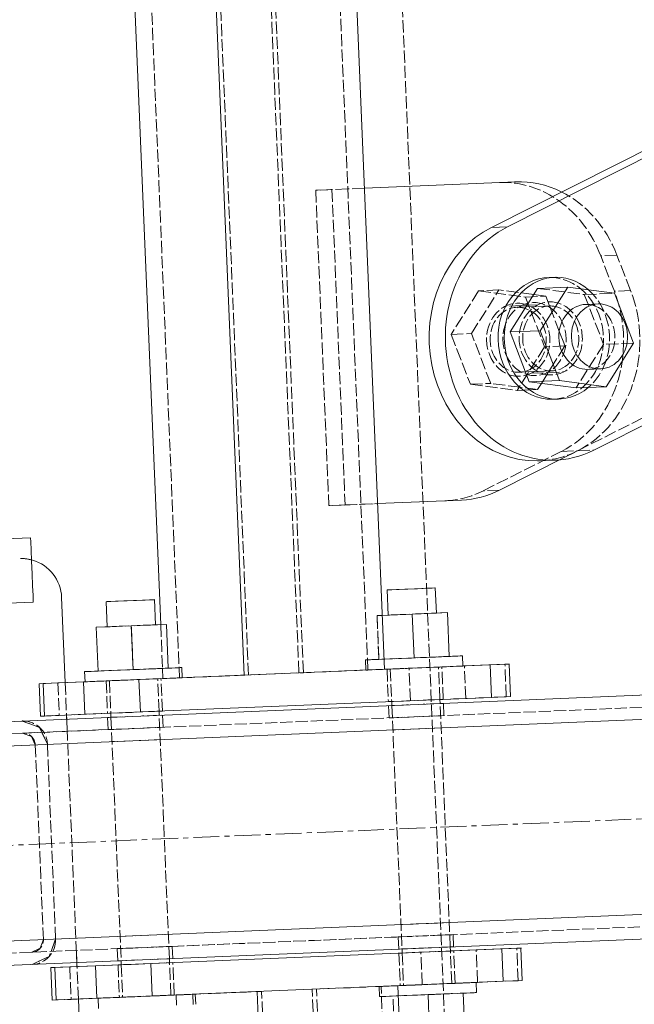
# Model space of a CAD drawing. Header units: millimetres. Extents: x -15129 to 9171, y -18789 to 5877.
# Tile 61 of 256: x -11507 to -11355, y -12719 to -12477. Entities that reach past the tile are written whole.
import ezdxf

# ---------------------------------------------------------------- set-up
doc = ezdxf.new("R2010")
doc.units = ezdxf.units.MM
doc.linetypes.add('ACAD_ISO02W100', pattern=[15, 12, -3])
doc.linetypes.add('CENTER', pattern=[50.8, 31.75, -6.35, 6.35, -6.35])
for name, color, linetype in [('AS_Belki', 145, 'Continuous'), ('AS_Blachy', 30, 'Continuous'), ('AS_Sciany betonowe', 252, 'Continuous'), ('AS_Sruby', 9, 'Continuous')]:
    doc.layers.add(name, color=color, linetype=linetype)

msp = doc.modelspace()

# ---------------------------------------------------------------- linework, layer by layer
at = {"color": 5, "linetype": 'CENTER', "lineweight": 13, "ltscale": 0.2}
msp.add_line((-12773.29, -12733.01, 76020), (-9395.59, -12592.13, 38010), dxfattribs=at)
at = {"layer": 'AS_Belki', "color": 145, "linetype": 'Continuous', "lineweight": 13, "ltscale": 0.25}
for p, q in [((-11451.32, -12638.39), (-11490.76, -11692.75)), ((-11416.71, -12636.94), (-11456.15, -11691.31)), ((-11510.32, -11703.58), (-11471.86, -12625.93)), ((-11553.98, -12651.68), (-9498.01, -12565.93)), ((-9491.77, -12571.67), (-11559.72, -12657.92)), ((-11557.72, -12705.88), (-9489.77, -12619.63)), ((-11551.48, -12711.63), (-9495.51, -12625.88)), ((-11367.39, -14651.42), (-11448.08, -12716.32)), ((-11332.77, -14649.97), (-11413.46, -12714.88))]:
    msp.add_line(p, q, dxfattribs=at)
at = {"layer": 'AS_Belki', "color": 84, "linetype": 'ACAD_ISO02W100', "lineweight": 13, "ltscale": 0.25}
for p, q in [((-11450.23, -12638.34), (-11489.66, -11692.71)), ((-11437.79, -12637.82), (-11477.22, -11692.19)), ((-11436.7, -12637.78), (-11476.13, -11692.14)), ((-11420.81, -12637.12), (-11460.24, -11691.48)), ((-11506.54, -11695.91), (-11467.32, -12636.55)), ((-11479.85, -12651.59), (-9497.89, -12568.92)), ((-11551.6, -12708.63), (-9495.63, -12622.88)), ((-11471.86, -12625.93), (-11471.41, -12636.72)), ((-11471.41, -12636.72), (-11471.31, -12639.22)), ((-11467.32, -12636.55), (-11467.21, -12639.05)), ((-11437.79, -12637.82), (-11416.71, -12636.94)), ((-11471.31, -12639.22), (-11436.7, -12637.78)), ((-11466.58, -12639.02), (-11471.31, -12639.22)), ((-11467.21, -12639.05), (-11450.23, -12638.34)), ((-11467.21, -12639.05), (-11466.58, -12639.02)), ((-11415.7, -12645.91), (-11415, -12645.88)), ((-11414.89, -12645.88), (-11415.7, -12645.91)), ((-11415.7, -12645.91), (-11415.58, -12648.91)), ((-11415, -12645.88), (-11410.76, -12645.7)), ((-11414.89, -12645.88), (-11412.44, -12645.77)), ((-11403, -12645.38), (-11407.14, -12645.55)), ((-11405.45, -12645.48), (-11402.19, -12645.35)), ((-11402.89, -12645.38), (-11403, -12645.38)), ((-11402.89, -12645.38), (-11402.19, -12645.35)), ((-11402.07, -12648.34), (-11402.19, -12645.35)), ((-11484.11, -12648.76), (-11484.93, -12648.8)), ((-11484.93, -12648.8), (-11484.23, -12648.77)), ((-11484.93, -12648.8), (-11484.8, -12651.79)), ((-11484.23, -12648.77), (-11479.98, -12648.59)), ((-11484.11, -12648.76), (-11481.67, -12648.66)), ((-11472.23, -12648.27), (-11476.36, -12648.44)), ((-11474.67, -12648.37), (-11471.41, -12648.23)), ((-11472.11, -12648.26), (-11472.23, -12648.27)), ((-11471.29, -12651.23), (-11471.41, -12648.23)), ((-11415.58, -12648.91), (-11414.77, -12648.87)), ((-11415.58, -12648.91), (-11414.88, -12648.88)), ((-11410.63, -12648.7), (-11414.88, -12648.88)), ((-11414.77, -12648.87), (-11402.88, -12648.38)), ((-11412.32, -12648.77), (-11414.77, -12648.87)), ((-11407.01, -12648.55), (-11402.88, -12648.38)), ((-11402.07, -12648.34), (-11405.32, -12648.48)), ((-11402.88, -12648.38), (-11402.76, -12648.37)), ((-11402.76, -12648.37), (-11402.07, -12648.34)), ((-11553.85, -12654.67), (-11472.1, -12651.26)), ((-11506.02, -12649.68), (-11501.71, -12651.26)), ((-11501.71, -12651.26), (-11506.02, -12649.68)), ((-11501.71, -12651.26), (-11499.77, -12655.42)), ((-11499.77, -12655.42), (-11501.71, -12651.26)), ((-11476.23, -12651.44), (-11472.1, -12651.26)), ((-11471.29, -12651.23), (-11474.55, -12651.37)), ((-11472.1, -12651.26), (-11471.99, -12651.26)), ((-11471.99, -12651.26), (-11471.29, -12651.23)), ((-11402.75, -12651.38), (-11414.64, -12651.87)), ((-11553.85, -12654.67), (-11505.89, -12652.67)), ((-11505.89, -12652.67), (-11483.99, -12651.76)), ((-11505.89, -12652.67), (-11503.74, -12653.46)), ((-11503.74, -12653.46), (-11502.77, -12655.55)), ((-11484.8, -12651.79), (-11483.99, -12651.76)), ((-11484.1, -12651.77), (-11484.8, -12651.79)), ((-11479.85, -12651.59), (-11484.1, -12651.77)), ((-11483.99, -12651.76), (-11481.54, -12651.66)), ((-11481.54, -12651.66), (-11479.85, -12651.59)), ((-11502.77, -12655.55), (-11500.77, -12703.51)), ((-11502.77, -12655.55), (-11500.77, -12703.51)), ((-11499.77, -12655.42), (-11497.77, -12703.38)), ((-11497.77, -12703.38), (-11499.77, -12655.42)), ((-11471.98, -12654.26), (-11483.86, -12654.76)), ((-11412.64, -12699.83), (-11400.75, -12699.33)), ((-11481.86, -12702.72), (-11469.98, -12702.22)), ((-11400.63, -12702.33), (-11404.76, -12702.5)), ((-11403.07, -12702.43), (-11399.82, -12702.3)), ((-11399.82, -12702.3), (-11400.63, -12702.33)), ((-11400.51, -12702.33), (-11400.63, -12702.33)), ((-11400.51, -12702.33), (-11399.82, -12702.3)), ((-11399.69, -12705.29), (-11399.82, -12702.3)), ((-11500.77, -12703.51), (-11501.56, -12705.66)), ((-11497.77, -12703.38), (-11499.35, -12707.69)), ((-11498.89, -12706.43), (-11497.77, -12703.38)), ((-11469.04, -12705.18), (-11412.52, -12702.83)), ((-11412.52, -12702.83), (-11413.33, -12702.86)), ((-11413.33, -12702.86), (-11412.63, -12702.83)), ((-11413.33, -12702.86), (-11413.2, -12705.86)), ((-11412.63, -12702.83), (-11408.38, -12702.65)), ((-11412.52, -12702.83), (-11403.07, -12702.43)), ((-11501.56, -12705.66), (-11503.64, -12706.63)), ((-11481.74, -12705.71), (-11482.55, -12705.75)), ((-11482.55, -12705.75), (-11481.85, -12705.72)), ((-11482.55, -12705.75), (-11482.43, -12708.75)), ((-11481.85, -12705.72), (-11477.6, -12705.54)), ((-11481.74, -12705.71), (-11469.85, -12705.22)), ((-11479.29, -12705.61), (-11481.74, -12705.71)), ((-11469.85, -12705.22), (-11473.98, -12705.39)), ((-11472.3, -12705.32), (-11469.04, -12705.18)), ((-11469.04, -12705.18), (-11469.85, -12705.22)), ((-11469.74, -12705.21), (-11469.85, -12705.22)), ((-11469.04, -12705.18), (-11469.74, -12705.21)), ((-11468.91, -12708.18), (-11469.04, -12705.18)), ((-11413.2, -12705.86), (-11412.39, -12705.82)), ((-11412.5, -12705.83), (-11413.2, -12705.86)), ((-11408.26, -12705.65), (-11412.5, -12705.83)), ((-11409.94, -12705.72), (-11412.39, -12705.82)), ((-11402.95, -12705.43), (-11408.26, -12705.65)), ((-11399.69, -12705.29), (-11402.95, -12705.43)), ((-11400.5, -12705.33), (-11402.95, -12705.43)), ((-11400.5, -12705.33), (-11400.39, -12705.32)), ((-11399.69, -12705.29), (-11400.39, -12705.32)), ((-11499.35, -12707.69), (-11503.52, -12709.62)), ((-11503.52, -12709.62), (-11499.35, -12707.69)), ((-11482.43, -12708.75), (-11481.61, -12708.71)), ((-11481.73, -12708.72), (-11482.43, -12708.75)), ((-11477.48, -12708.54), (-11481.73, -12708.72)), ((-11479.17, -12708.61), (-11481.61, -12708.71)), ((-11469.73, -12708.22), (-11473.86, -12708.39)), ((-11468.91, -12708.18), (-11472.17, -12708.32)), ((-11469.73, -12708.22), (-11469.61, -12708.21)), ((-11448.08, -12716.32), (-11468.06, -12717.15)), ((-11446.98, -12716.27), (-11463.96, -12716.98)), ((-11366.29, -14651.37), (-11446.98, -12716.27)), ((-11417.56, -12715.05), (-11434.54, -12715.76)), ((-11353.85, -14650.85), (-11434.54, -12715.76)), ((-11352.76, -14650.81), (-11433.45, -12715.71)), ((-11413.46, -12714.88), (-11417.56, -12715.05)), ((-11336.87, -14650.15), (-11417.56, -12715.05)), ((-11463.96, -12716.98), (-11468.06, -12717.15)), ((-11468.06, -12717.15), (-11467.95, -12719.65)), ((-11463.96, -12716.98), (-11463.86, -12719.48))]:
    msp.add_line(p, q, dxfattribs=at)
at = {"layer": 'AS_Belki', "color": 84, "linetype": 'ACAD_ISO02W100', "lineweight": 13, "ltscale": 0.25, "extrusion": (-2.02259e-14, -4.17353e-14, -1)}
msp.add_arc((11505.77, -12655.67), 6, 87.6117, 177.6117, dxfattribs=at)
at = {"layer": 'AS_Belki', "color": 84, "linetype": 'ACAD_ISO02W100', "lineweight": 13, "ltscale": 0.25}
for centre, start, end in [((-11505.77, -12655.67), 2.3883, 92.3883), ((-11503.77, -12703.63), 272.3883, 2.3883)]:
    msp.add_arc(centre, 3, start, end, dxfattribs=at)
at = {"layer": 'AS_Belki', "color": 84, "linetype": 'ACAD_ISO02W100', "lineweight": 13, "ltscale": 0.25, "extrusion": (-3.35975e-14, 9.83109e-15, -1)}
msp.add_arc((11503.77, -12703.63), 6, 177.6117, 267.6117, dxfattribs=at)
at = {"layer": 'AS_Blachy', "color": 145, "linetype": 'Continuous', "lineweight": 13, "ltscale": 0.25}
for p, q in [((-11386.36, -12527.93), (-11299.48, -12484.15)), ((-11303.49, -12484.32), (-11390.37, -12528.1)), ((-11384.37, -12516.9), (-11421.65, -12518.45)), ((-11386.36, -12527.93), (-11390.37, -12528.1)), ((-11365.12, -12582.96), (-11278.24, -12539.18)), ((-11388.34, -12592.81), (-11372.43, -12584.79)), ((-11379, -12585.6), (-11374.99, -12585.44)), ((-11418.42, -12596.14), (-11397.72, -12595.27)), ((-11495.4, -12640.23), (-11496.28, -12619.24)), ((-11477.21, -12639.47), (-11390.68, -12635.86)), ((-11397.01, -12636.12), (-11397.22, -12636.13)), ((-11387.02, -12635.71), (-11397.01, -12636.12)), ((-11390.68, -12635.86), (-11386.02, -12635.66)), ((-11390.34, -12643.85), (-11390.68, -12635.86)), ((-11385.69, -12643.66), (-11386.02, -12635.66)), ((-11497.19, -12640.3), (-11501.84, -12640.49)), ((-11501.84, -12640.49), (-11500.84, -12640.45)), ((-11501.84, -12640.49), (-11501.51, -12648.49)), ((-11500.84, -12640.45), (-11490.85, -12640.04)), ((-11500.84, -12640.45), (-11500.51, -12648.45)), ((-11497.19, -12640.3), (-11490.51, -12640.02)), ((-11490.85, -12640.04), (-11484.79, -12639.78)), ((-11490.85, -12640.04), (-11490.52, -12648.03)), ((-11484.79, -12639.78), (-11477.21, -12639.47)), ((-11477.21, -12639.47), (-11476.87, -12647.46)), ((-11476.87, -12647.46), (-11390.34, -12643.85)), ((-11390.34, -12643.85), (-11385.69, -12643.66)), ((-11501.51, -12648.49), (-11500.51, -12648.45)), ((-11500.51, -12648.45), (-11490.52, -12648.03)), ((-11495.03, -12649.22), (-11495.07, -12648.22)), ((-11490.52, -12648.03), (-11484.45, -12647.78)), ((-11484.45, -12647.78), (-11479.87, -12647.59)), ((-11479.87, -12647.59), (-11476.87, -12647.46)), ((-11387.76, -12705.8), (-11474.29, -12709.41)), ((-11412.46, -12706.83), (-11413.16, -12706.86)), ((-11412.7, -12706.84), (-11413.16, -12706.86)), ((-11412.46, -12706.83), (-11408.22, -12706.65)), ((-11408.22, -12706.65), (-11402.91, -12706.43)), ((-11399.65, -12706.29), (-11402.91, -12706.43)), ((-11400.16, -12706.31), (-11400.44, -12706.33)), ((-11400.35, -12706.32), (-11400.42, -12706.33)), ((-11399.65, -12706.29), (-11400.35, -12706.32)), ((-11394.1, -12706.06), (-11400.16, -12706.31)), ((-11384.1, -12705.65), (-11394.1, -12706.06)), ((-11383.11, -12705.6), (-11387.76, -12705.8)), ((-11387.43, -12713.79), (-11387.76, -12705.8)), ((-11382.77, -12713.6), (-11383.11, -12705.6)), ((-11492.49, -12710.17), (-11492.53, -12709.17)), ((-11481.87, -12709.72), (-11474.29, -12709.41)), ((-11481.69, -12709.72), (-11477.44, -12709.54)), ((-11474.29, -12709.41), (-11472.13, -12709.32)), ((-11474.29, -12709.41), (-11473.96, -12717.4)), ((-11468.87, -12709.18), (-11472.13, -12709.32)), ((-11469.57, -12709.21), (-11469.64, -12709.21)), ((-11469.57, -12709.21), (-11468.87, -12709.18)), ((-11494.27, -12710.24), (-11498.93, -12710.43)), ((-11498.93, -12710.43), (-11497.93, -12710.39)), ((-11498.93, -12710.43), (-11498.59, -12718.43)), ((-11497.93, -12710.39), (-11487.94, -12709.98)), ((-11497.93, -12710.39), (-11497.6, -12718.39)), ((-11481.57, -12709.71), (-11494.27, -12710.24)), ((-11487.94, -12709.98), (-11481.87, -12709.72)), ((-11487.94, -12709.98), (-11487.6, -12717.97)), ((-11482.38, -12709.74), (-11481.69, -12709.72)), ((-11482.38, -12709.74), (-11481.93, -12709.73)), ((-11473.96, -12717.4), (-11387.43, -12713.79)), ((-11387.43, -12713.79), (-11382.77, -12713.6)), ((-11498.59, -12718.43), (-11497.6, -12718.39)), ((-11497.6, -12718.39), (-11487.6, -12717.97)), ((-11491.28, -12739.14), (-11492.15, -12718.16)), ((-11487.6, -12717.97), (-11481.54, -12717.72)), ((-11481.54, -12717.72), (-11476.96, -12717.53)), ((-11476.96, -12717.53), (-11473.96, -12717.4))]:
    msp.add_line(p, q, dxfattribs=at)
at = {"layer": 'AS_Blachy', "color": 84, "linetype": 'ACAD_ISO02W100', "lineweight": 13, "ltscale": 0.25}
for p, q in [((-11388.38, -12517.06), (-11384.37, -12516.9)), ((-11425.75, -12518.62), (-11433.66, -12518.95)), ((-11433.66, -12518.95), (-11429.65, -12518.79)), ((-11433.66, -12518.95), (-11430.42, -12596.64)), ((-11425.75, -12518.62), (-11429.65, -12518.79)), ((-11429.65, -12518.79), (-11426.41, -12596.47)), ((-11421.65, -12518.45), (-11425.75, -12518.62)), ((-11359.43, -12534.93), (-11363.43, -12535.1)), ((-11356.05, -12543.67), (-11359.43, -12534.93)), ((-11360.06, -12543.84), (-11363.43, -12535.1)), ((-11369.12, -12583.13), (-11282.24, -12539.35)), ((-11356.05, -12543.67), (-11360.06, -12543.84)), ((-11378.93, -12547.19), (-11381.62, -12547.3)), ((-11386.82, -12547.52), (-11386.94, -12547.53)), ((-11382.93, -12547.36), (-11386.82, -12547.52)), ((-11381.62, -12547.3), (-11382.93, -12547.36)), ((-11380.56, -12564.04), (-11376.56, -12563.87)), ((-11376.56, -12563.87), (-11372.55, -12563.7)), ((-11392.35, -12592.98), (-11373.13, -12583.29)), ((-11373.13, -12583.29), (-11369.12, -12583.13)), ((-11372.43, -12584.79), (-11369.12, -12583.13)), ((-11369.12, -12583.13), (-11365.12, -12582.96)), ((-11388.34, -12592.81), (-11392.35, -12592.98)), ((-11397.72, -12595.27), (-11401.72, -12595.44)), ((-11430.42, -12596.64), (-11418.42, -12596.14)), ((-11426.41, -12596.47), (-11430.42, -12596.64)), ((-11426.41, -12596.47), (-11422.51, -12596.31)), ((-11422.51, -12596.31), (-11418.42, -12596.14)), ((-11416.71, -12636.94), (-11420.81, -12637.11)), ((-11410.66, -12636.69), (-11416.71, -12636.94)), ((-11416.08, -12636.92), (-11412.82, -12636.78)), ((-11415.38, -12636.89), (-11416.08, -12636.92)), ((-11416.08, -12636.92), (-11415.75, -12644.91)), ((-11415.38, -12636.89), (-11411.13, -12636.71)), ((-11412.82, -12636.78), (-11405.82, -12636.49)), ((-11410.33, -12644.68), (-11410.66, -12636.69)), ((-11407.51, -12636.56), (-11403.26, -12636.38)), ((-11405.82, -12636.49), (-11402.57, -12636.35)), ((-11405.82, -12636.49), (-11403.08, -12636.38)), ((-11402.57, -12636.35), (-11403.26, -12636.38)), ((-11397.22, -12636.13), (-11403.08, -12636.38)), ((-11402.23, -12644.35), (-11402.57, -12636.35)), ((-11396.68, -12644.12), (-11397.01, -12636.12)), ((-11385.88, -12635.66), (-11387.02, -12635.71)), ((-11386.69, -12643.7), (-11387.02, -12635.71)), ((-11386.02, -12635.66), (-11385.88, -12635.66)), ((-11476.73, -12639.45), (-11472.49, -12639.27)), ((-11471.79, -12639.24), (-11475.05, -12639.38)), ((-11472.49, -12639.27), (-11471.79, -12639.24)), ((-11471.45, -12647.23), (-11471.79, -12639.24)), ((-11420.81, -12637.11), (-11421.29, -12637.13)), ((-11497.19, -12640.3), (-11496.85, -12648.29)), ((-11492.15, -12718.16), (-11495.4, -12640.23)), ((-11490.51, -12640.02), (-11477.21, -12639.47)), ((-11482.04, -12639.67), (-11485.3, -12639.8)), ((-11485.3, -12639.8), (-11484.6, -12639.78)), ((-11485.3, -12639.81), (-11484.97, -12647.8)), ((-11484.6, -12639.78), (-11480.35, -12639.6)), ((-11477.21, -12639.47), (-11475.05, -12639.38)), ((-11396.68, -12644.12), (-11402.75, -12644.37)), ((-11386.69, -12643.7), (-11396.68, -12644.12)), ((-11385.69, -12643.66), (-11386.69, -12643.7)), ((-11415.05, -12644.88), (-11415.75, -12644.91)), ((-11415.75, -12644.91), (-11415.29, -12644.89)), ((-11412.49, -12644.77), (-11415.29, -12644.89)), ((-11415.05, -12644.88), (-11410.8, -12644.7)), ((-11405.49, -12644.48), (-11412.49, -12644.77)), ((-11403, -12644.38), (-11407.18, -12644.55)), ((-11405.49, -12644.48), (-11402.23, -12644.35)), ((-11402.75, -12644.37), (-11405.49, -12644.48)), ((-11403, -12644.38), (-11402.93, -12644.38)), ((-11402.23, -12644.35), (-11402.93, -12644.38)), ((-11501.51, -12648.49), (-11496.85, -12648.29)), ((-11496.85, -12648.29), (-11476.87, -12647.46)), ((-11484.97, -12647.8), (-11484.27, -12647.77)), ((-11484.97, -12647.8), (-11484.51, -12647.78)), ((-11481.71, -12647.66), (-11484.51, -12647.78)), ((-11484.27, -12647.77), (-11480.02, -12647.59)), ((-11474.71, -12647.37), (-11481.71, -12647.66)), ((-11476.4, -12647.44), (-11472.22, -12647.27)), ((-11474.71, -12647.37), (-11471.45, -12647.23)), ((-11472.15, -12647.26), (-11472.22, -12647.27)), ((-11472.15, -12647.26), (-11471.45, -12647.23)), ((-11494.9, -12652.22), (-11495.03, -12649.22)), ((-11492.53, -12709.17), (-11492.65, -12706.17)), ((-11413.16, -12706.86), (-11412.83, -12714.85)), ((-11412.7, -12706.84), (-11409.9, -12706.72)), ((-11407.74, -12706.63), (-11412.35, -12706.82)), ((-11409.9, -12706.72), (-11408.22, -12706.65)), ((-11400.44, -12706.33), (-11407.74, -12706.63)), ((-11407.41, -12714.62), (-11407.74, -12706.63)), ((-11400.42, -12706.33), (-11404.6, -12706.5)), ((-11399.32, -12714.29), (-11399.65, -12706.29)), ((-11393.76, -12714.05), (-11394.1, -12706.06)), ((-11382.97, -12705.6), (-11384.1, -12705.65)), ((-11383.77, -12713.64), (-11384.1, -12705.65)), ((-11383.11, -12705.6), (-11382.97, -12705.6)), ((-11481.93, -12709.73), (-11479.12, -12709.61)), ((-11474.29, -12709.41), (-11481.57, -12709.71)), ((-11473.82, -12709.39), (-11469.64, -12709.21)), ((-11468.54, -12717.17), (-11468.87, -12709.18)), ((-11494.27, -12710.24), (-11493.94, -12718.23)), ((-11492.15, -12718.16), (-11492.49, -12710.17)), ((-11482.38, -12709.74), (-11482.05, -12717.74)), ((-11402.57, -12714.42), (-11409.57, -12714.71)), ((-11400.08, -12714.32), (-11404.26, -12714.49)), ((-11402.57, -12714.42), (-11399.32, -12714.29)), ((-11399.83, -12714.31), (-11402.57, -12714.42)), ((-11400.01, -12714.32), (-11400.08, -12714.32)), ((-11399.32, -12714.29), (-11400.01, -12714.32)), ((-11399.29, -12714.29), (-11399.83, -12714.31)), ((-11393.76, -12714.05), (-11398.77, -12714.26)), ((-11383.77, -12713.64), (-11393.76, -12714.05)), ((-11382.77, -12713.6), (-11383.77, -12713.64)), ((-11412.13, -12714.82), (-11412.83, -12714.85)), ((-11412.37, -12714.83), (-11412.83, -12714.85)), ((-11412.37, -12714.83), (-11409.57, -12714.71)), ((-11412.13, -12714.82), (-11407.88, -12714.64)), ((-11498.59, -12718.43), (-11493.94, -12718.23)), ((-11493.94, -12718.23), (-11481.29, -12717.71)), ((-11482.05, -12717.74), (-11481.35, -12717.71)), ((-11482.05, -12717.74), (-11481.59, -12717.72)), ((-11481.59, -12717.72), (-11478.79, -12717.6)), ((-11481.35, -12717.71), (-11477.1, -12717.53)), ((-11481.24, -12717.7), (-11473.96, -12717.4)), ((-11471.8, -12717.31), (-11478.79, -12717.6)), ((-11473.48, -12717.38), (-11469.3, -12717.21)), ((-11471.8, -12717.31), (-11468.54, -12717.17)), ((-11469.24, -12717.2), (-11469.3, -12717.21)), ((-11469.24, -12717.2), (-11468.54, -12717.17))]:
    msp.add_line(p, q, dxfattribs=at)
at = {"layer": 'AS_Blachy', "color": 84, "linetype": 'ACAD_ISO02W100', "lineweight": 13, "ltscale": 0.25, "extrusion": (0.500767, 0.020866, 0.865331)}
for centre in [(-12070.97, 10294.49, -5962.6), (-12070.97, 10291.02, -5960.59), (-12070.97, 10287.55, -5958.58)]:
    msp.add_circle(centre, 9, dxfattribs=at)
for centre, start, end in [((-12062.09, 10297.1, -5964.1), 291.3942, 0.002), ((-12062.09, 10293.63, -5962.1), 291.3942, 334.7051), ((-12070.97, 10294.49, -5962.6), 201.3942, 291.3942), ((-12070.97, 10291.02, -5960.59), 201.3942, 291.3942), ((-12070.97, 10291.02, -5960.59), 178.8942, 201.3942), ((-12079.84, 10311.46, -5972.42), 180.002, 201.3942)]:
    msp.add_arc(centre, 30, start, end, dxfattribs=at)
at = {"layer": 'AS_Blachy', "color": 145, "linetype": 'Continuous', "lineweight": 13, "ltscale": 0.25, "extrusion": (0.500767, 0.020866, 0.865331)}
for centre, start, end in [((-12062.09, 10293.63, -5962.1), 334.7051, 0.002), ((-12070.97, 10291.02, -5960.59), 21.3942, 178.8942), ((-12070.97, 10287.55, -5958.58), 21.3942, 201.3942), ((-12079.84, 10307.99, -5970.41), 180.002, 201.3942)]:
    msp.add_arc(centre, 30, start, end, dxfattribs=at)
at = {"layer": 'AS_Blachy', "color": 84, "linetype": 'ACAD_ISO02W100', "lineweight": 13, "ltscale": 0.25}
msp.add_arc((-11506.27, -12619.66), 10, 73.5557, 92.3883, dxfattribs=at)
at = {"layer": 'AS_Blachy', "color": 145, "linetype": 'Continuous', "lineweight": 13, "ltscale": 0.25}
msp.add_arc((-11506.27, -12619.66), 10, 2.3883, 73.5557, dxfattribs=at)
at = {"layer": 'AS_Sciany betonowe', "color": 145, "linetype": 'ACAD_ISO02W100', "lineweight": 13, "ltscale": 0.25}
msp.add_line((-11238.12, -16650.19), (-11445.46, -11678.85), dxfattribs=at)
at = {"layer": 'AS_Sruby', "color": 145, "linetype": 'Continuous', "lineweight": 13, "ltscale": 0.25}
for p, q in [((-11374.61, -12540.39), (-11376.11, -12540.45)), ((-11378.97, -12543.12), (-11385.75, -12553.86)), ((-11371.56, -12542.81), (-11378.97, -12543.12)), ((-11378.34, -12553.55), (-11371.56, -12542.81)), ((-11360.05, -12544.33), (-11371.56, -12542.81)), ((-11355.31, -12556.6), (-11360.05, -12544.33)), ((-11363.92, -12546.95), (-11367.03, -12547.08)), ((-11385.75, -12553.86), (-11378.34, -12553.55)), ((-11385.75, -12553.86), (-11381.02, -12566.13)), ((-11373.61, -12565.82), (-11378.34, -12553.55)), ((-11362.09, -12567.34), (-11355.31, -12556.6)), ((-11366.63, -12563.07), (-11363.52, -12562.94)), ((-11381.02, -12566.13), (-11373.61, -12565.82)), ((-11381.02, -12566.13), (-11369.5, -12567.65)), ((-11362.09, -12567.34), (-11373.61, -12565.82)), ((-11369.5, -12567.65), (-11362.09, -12567.34)), ((-11375.37, -12570.44), (-11373.86, -12570.38)), ((-11503.91, -12604.56), (-11510.1, -12604.82)), ((-11503.87, -12605.53), (-11503.91, -12604.56)), ((-11503.78, -12607.56), (-11503.87, -12605.53)), ((-11503.67, -12610.34), (-11503.78, -12607.56)), ((-11503.54, -12613.45), (-11503.67, -12610.34)), ((-11503.42, -12616.41), (-11503.54, -12613.45)), ((-11503.32, -12618.78), (-11503.42, -12616.41)), ((-11415.33, -12617.37), (-11416.08, -12617.4)), ((-11416.08, -12617.4), (-11415.82, -12623.6)), ((-11413.78, -12617.31), (-11415.33, -12617.37)), ((-11411.69, -12617.22), (-11413.78, -12617.31)), ((-11410.92, -12617.19), (-11413.13, -12617.28)), ((-11408.58, -12617.09), (-11411.69, -12617.22)), ((-11407.14, -12617.03), (-11409.35, -12617.12)), ((-11406.48, -12617), (-11408.58, -12617.09)), ((-11405.38, -12616.95), (-11407.14, -12617.03)), ((-11404.34, -12616.91), (-11405.38, -12616.95)), ((-11404.19, -12616.91), (-11404.34, -12616.91)), ((-11403.93, -12623.1), (-11404.19, -12616.91)), ((-11503.26, -12620.19), (-11503.32, -12618.78)), ((-11476.36, -12619.92), (-11478.57, -12620.01)), ((-11475.71, -12619.89), (-11477.8, -12619.98)), ((-11474.6, -12619.84), (-11476.36, -12619.92)), ((-11473.57, -12619.8), (-11474.6, -12619.84)), ((-11473.41, -12619.79), (-11473.57, -12619.8)), ((-11473.15, -12625.99), (-11473.41, -12619.79)), ((-11509.44, -12620.69), (-11503.25, -12620.43)), ((-11503.25, -12620.43), (-11503.26, -12620.19)), ((-11484.55, -12620.26), (-11485.3, -12620.29)), ((-11485.3, -12620.29), (-11485.04, -12626.48)), ((-11483.01, -12620.19), (-11484.55, -12620.26)), ((-11480.91, -12620.11), (-11483.01, -12620.19)), ((-11480.14, -12620.07), (-11482.35, -12620.17)), ((-11477.8, -12619.98), (-11480.91, -12620.11)), ((-11409.88, -12623.35), (-11417.27, -12623.66)), ((-11415.82, -12623.6), (-11417.27, -12623.66)), ((-11401.21, -12622.99), (-11409.88, -12623.35)), ((-11409.43, -12634.14), (-11409.88, -12623.35)), ((-11401.21, -12622.99), (-11403.93, -12623.1)), ((-11400.76, -12633.78), (-11401.21, -12622.99)), ((-11479.1, -12626.23), (-11487.76, -12626.6)), ((-11485.04, -12626.48), (-11487.76, -12626.6)), ((-11487.76, -12626.6), (-11487.31, -12637.39)), ((-11470.43, -12625.87), (-11479.1, -12626.23)), ((-11478.65, -12637.03), (-11479.1, -12626.23)), ((-11470.43, -12625.87), (-11473.15, -12625.99)), ((-11469.98, -12636.66), (-11470.43, -12625.87)), ((-11416.72, -12634.44), (-11416.83, -12634.45)), ((-11414.73, -12634.36), (-11416.72, -12634.44)), ((-11412.53, -12634.27), (-11414.73, -12634.36)), ((-11410.21, -12634.17), (-11412.53, -12634.27)), ((-11407.86, -12634.07), (-11410.21, -12634.17)), ((-11405.57, -12633.98), (-11407.86, -12634.07)), ((-11403.43, -12633.89), (-11405.57, -12633.98)), ((-11401.52, -12633.81), (-11403.43, -12633.89)), ((-11399.91, -12633.74), (-11401.52, -12633.81)), ((-11400.41, -12633.76), (-11400.73, -12633.78)), ((-11399.04, -12633.71), (-11400.41, -12633.76)), ((-11398.67, -12633.69), (-11399.91, -12633.74)), ((-11398.07, -12633.66), (-11399.04, -12633.71)), ((-11397.84, -12633.66), (-11398.67, -12633.69)), ((-11397.46, -12633.64), (-11397.84, -12633.66)), ((-11397.36, -12636.14), (-11397.46, -12633.64)), ((-11474.79, -12636.86), (-11477.08, -12636.96)), ((-11472.65, -12636.78), (-11474.79, -12636.86)), ((-11470.74, -12636.7), (-11472.65, -12636.78)), ((-11469.14, -12636.63), (-11470.74, -12636.7)), ((-11469.63, -12636.65), (-11469.96, -12636.66)), ((-11468.26, -12636.59), (-11469.63, -12636.65)), ((-11467.89, -12636.58), (-11469.14, -12636.63)), ((-11467.29, -12636.55), (-11468.26, -12636.59)), ((-11467.07, -12636.54), (-11467.89, -12636.58)), ((-11466.68, -12636.53), (-11467.07, -12636.54)), ((-11466.58, -12639.02), (-11466.68, -12636.53)), ((-11416.72, -12636.94), (-11416.62, -12636.94)), ((-11416.62, -12636.94), (-11414.62, -12636.86)), ((-11412.43, -12636.77), (-11414.62, -12636.86)), ((-11412.43, -12636.77), (-11410.11, -12636.67)), ((-11407.76, -12636.57), (-11405.47, -12636.48)), ((-11405.47, -12636.48), (-11403.33, -12636.39)), ((-11401.42, -12636.31), (-11399.81, -12636.24)), ((-11398.57, -12636.19), (-11397.74, -12636.15)), ((-11397.74, -12636.15), (-11397.36, -12636.14)), ((-11490.61, -12637.52), (-11490.51, -12640.02)), ((-11490.53, -12637.52), (-11490.61, -12637.52)), ((-11490, -12637.5), (-11490.53, -12637.52)), ((-11489.03, -12637.46), (-11490, -12637.5)), ((-11488.16, -12637.42), (-11489.4, -12637.47)), ((-11487.66, -12637.4), (-11489.03, -12637.46)), ((-11487.36, -12637.39), (-11488.16, -12637.42)), ((-11485.95, -12637.33), (-11487.66, -12637.4)), ((-11483.95, -12637.25), (-11485.95, -12637.33)), ((-11481.75, -12637.16), (-11483.95, -12637.25)), ((-11479.43, -12637.06), (-11481.75, -12637.16)), ((-11477.08, -12636.96), (-11479.43, -12637.06)), ((-11476.98, -12639.46), (-11474.69, -12639.36)), ((-11474.69, -12639.36), (-11472.55, -12639.27)), ((-11470.64, -12639.19), (-11469.03, -12639.13)), ((-11467.79, -12639.07), (-11466.96, -12639.04)), ((-11466.96, -12639.04), (-11466.58, -12639.02)), ((-11490.43, -12640.02), (-11489.9, -12640)), ((-11489.9, -12640), (-11488.93, -12639.96)), ((-11488.93, -12639.96), (-11487.56, -12639.9)), ((-11487.56, -12639.9), (-11485.84, -12639.83)), ((-11485.84, -12639.83), (-11483.85, -12639.74)), ((-11481.65, -12639.65), (-11483.85, -12639.74)), ((-11481.65, -12639.65), (-11479.33, -12639.56)), ((-11414.93, -12644.88), (-11414.89, -12645.88)), ((-11403, -12645.38), (-11403.05, -12644.38)), ((-11484.15, -12647.76), (-11484.11, -12648.76)), ((-11472.23, -12648.27), (-11472.27, -12647.27)), ((-11412.39, -12705.82), (-11412.35, -12706.82)), ((-11400.46, -12706.33), (-11400.5, -12705.33)), ((-11481.61, -12708.71), (-11481.57, -12709.71)), ((-11469.68, -12709.21), (-11469.73, -12708.22)), ((-11394, -12716.57), (-11394.11, -12714.07)), ((-11463.23, -12719.45), (-11463.33, -12716.96)), ((-11404.4, -12717), (-11402.11, -12716.91)), ((-11402.11, -12716.91), (-11399.97, -12716.82)), ((-11399.97, -12716.82), (-11398.06, -12716.74)), ((-11398.06, -12716.74), (-11396.46, -12716.67)), ((-11396.99, -12724.2), (-11397.3, -12716.71)), ((-11396.46, -12716.67), (-11395.21, -12716.62)), ((-11395.21, -12716.62), (-11394.39, -12716.58)), ((-11394.39, -12716.58), (-11394, -12716.57)), ((-11487.26, -12717.95), (-11487.15, -12720.45)), ((-11413.37, -12717.37), (-11413.27, -12717.37)), ((-11411.27, -12717.29), (-11413.27, -12717.37)), ((-11411.27, -12717.29), (-11409.07, -12717.2)), ((-11409.07, -12717.2), (-11406.75, -12717.1)), ((-11406.75, -12717.1), (-11404.4, -12717)), ((-11405.66, -12724.56), (-11405.97, -12717.07))]:
    msp.add_line(p, q, dxfattribs=at)
at = {"layer": 'AS_Sruby', "color": 84, "linetype": 'ACAD_ISO02W100', "lineweight": 13, "ltscale": 0.25}
for p, q in [((-11393.5, -12543.72), (-11400.28, -12554.47)), ((-11395.27, -12554.26), (-11388.49, -12543.51)), ((-11388.49, -12543.51), (-11393.5, -12543.72)), ((-11393.5, -12543.72), (-11381.98, -12545.25)), ((-11379.94, -12544.64), (-11388.49, -12543.51)), ((-11376.97, -12545.04), (-11379.94, -12544.64)), ((-11378.97, -12543.12), (-11367.46, -12544.64)), ((-11367.46, -12544.64), (-11360.05, -12544.33)), ((-11367.46, -12544.64), (-11362.72, -12556.91)), ((-11381.98, -12545.25), (-11376.97, -12545.04)), ((-11381.98, -12545.25), (-11377.24, -12557.51)), ((-11376.04, -12547.45), (-11376.97, -12545.04)), ((-11383.26, -12547.75), (-11383.95, -12547.78)), ((-11381.86, -12547.7), (-11383.26, -12547.75)), ((-11379.26, -12547.59), (-11381.86, -12547.7)), ((-11375.94, -12547.45), (-11379.26, -12547.59)), ((-11375.49, -12548.89), (-11376.04, -12547.45)), ((-11373.55, -12553.89), (-11375.49, -12548.89)), ((-11400.28, -12554.47), (-11395.27, -12554.26)), ((-11400.28, -12554.47), (-11395.54, -12566.73)), ((-11390.53, -12566.52), (-11395.27, -12554.26)), ((-11372.52, -12556.56), (-11373.55, -12553.89)), ((-11372.24, -12557.3), (-11372.52, -12556.56)), ((-11362.72, -12556.91), (-11369.5, -12567.65)), ((-11355.31, -12556.6), (-11362.72, -12556.91)), ((-11377.24, -12557.51), (-11384.02, -12568.26)), ((-11372.24, -12557.3), (-11377.24, -12557.51)), ((-11375.8, -12562.95), (-11372.99, -12558.51)), ((-11372.99, -12558.51), (-11372.5, -12557.72)), ((-11372.5, -12557.72), (-11372.24, -12557.3)), ((-11383.55, -12563.78), (-11382.74, -12563.74)), ((-11382.74, -12563.74), (-11381.95, -12563.71)), ((-11381.95, -12563.71), (-11378.73, -12563.58)), ((-11378.73, -12563.58), (-11375.54, -12563.44)), ((-11378.05, -12566.52), (-11376.37, -12563.86)), ((-11376.37, -12563.86), (-11376.32, -12563.77)), ((-11376.32, -12563.77), (-11376.13, -12563.47)), ((-11376.13, -12563.47), (-11375.8, -12562.95)), ((-11395.54, -12566.73), (-11390.53, -12566.52)), ((-11383.27, -12567.49), (-11390.53, -12566.52)), ((-11379.02, -12568.05), (-11378.05, -12566.52)), ((-11395.54, -12566.73), (-11384.02, -12568.26)), ((-11384.02, -12568.26), (-11382.41, -12568.19)), ((-11379.02, -12568.05), (-11383.27, -12567.49)), ((-11382.41, -12568.19), (-11379.02, -12568.05)), ((-11415.92, -12617.39), (-11416.08, -12617.4)), ((-11414.89, -12617.35), (-11415.92, -12617.39)), ((-11413.13, -12617.28), (-11414.89, -12617.35)), ((-11404.94, -12616.94), (-11406.48, -12617)), ((-11404.19, -12616.91), (-11404.94, -12616.94)), ((-11474.16, -12619.82), (-11475.71, -12619.89)), ((-11473.41, -12619.79), (-11474.16, -12619.82)), ((-11485.15, -12620.28), (-11485.3, -12620.29)), ((-11484.11, -12620.24), (-11485.15, -12620.28)), ((-11482.35, -12620.17), (-11484.11, -12620.24)), ((-11417.27, -12623.66), (-11418.54, -12623.71)), ((-11417.27, -12623.66), (-11418.54, -12623.71)), ((-11418.09, -12634.5), (-11418.54, -12623.71)), ((-11418.54, -12623.71), (-11418.09, -12634.5)), ((-11409.88, -12623.35), (-11415.82, -12623.6)), ((-11415.82, -12623.6), (-11415.07, -12623.56)), ((-11415.82, -12623.6), (-11415.67, -12623.59)), ((-11415.67, -12623.59), (-11414.63, -12623.55)), ((-11415.07, -12623.56), (-11413.53, -12623.5)), ((-11414.63, -12623.55), (-11412.87, -12623.47)), ((-11411.43, -12623.41), (-11413.53, -12623.5)), ((-11412.87, -12623.47), (-11410.66, -12623.38)), ((-11411.43, -12623.41), (-11408.32, -12623.28)), ((-11403.93, -12623.1), (-11409.88, -12623.35)), ((-11409.09, -12623.32), (-11406.88, -12623.22)), ((-11406.23, -12623.2), (-11408.32, -12623.28)), ((-11406.88, -12623.22), (-11405.12, -12623.15)), ((-11406.23, -12623.2), (-11404.68, -12623.13)), ((-11405.12, -12623.15), (-11404.09, -12623.11)), ((-11404.68, -12623.13), (-11403.93, -12623.1)), ((-11404.09, -12623.11), (-11403.93, -12623.1)), ((-11479.1, -12626.23), (-11485.04, -12626.48)), ((-11485.04, -12626.48), (-11484.29, -12626.45)), ((-11485.04, -12626.48), (-11484.89, -12626.48)), ((-11484.89, -12626.48), (-11483.85, -12626.43)), ((-11484.29, -12626.45), (-11482.75, -12626.39)), ((-11483.85, -12626.43), (-11482.1, -12626.36)), ((-11482.1, -12626.36), (-11479.88, -12626.27)), ((-11480.65, -12626.3), (-11477.55, -12626.17)), ((-11473.15, -12625.99), (-11479.1, -12626.23)), ((-11478.65, -12637.03), (-11479.1, -12626.23)), ((-11478.32, -12626.2), (-11476.1, -12626.11)), ((-11475.45, -12626.08), (-11477.55, -12626.17)), ((-11476.1, -12626.11), (-11474.34, -12626.04)), ((-11475.45, -12626.08), (-11473.91, -12626.02)), ((-11474.34, -12626.04), (-11473.31, -12625.99)), ((-11473.91, -12626.02), (-11473.15, -12625.99)), ((-11473.31, -12625.99), (-11473.15, -12625.99)), ((-11418.44, -12634.51), (-11419.81, -12634.57)), ((-11418.13, -12634.5), (-11418.94, -12634.53)), ((-11416.83, -12634.45), (-11418.44, -12634.51)), ((-11417.33, -12634.47), (-11418.13, -12634.5)), ((-11418.09, -12634.5), (-11400.76, -12633.78)), ((-11418.09, -12634.5), (-11416.82, -12634.45)), ((-11416.85, -12634.45), (-11417.33, -12634.47)), ((-11415.42, -12634.39), (-11416.85, -12634.45)), ((-11416.82, -12634.45), (-11409.43, -12634.14)), ((-11413.28, -12634.3), (-11415.42, -12634.39)), ((-11410.99, -12634.2), (-11413.28, -12634.3)), ((-11410.21, -12634.17), (-11410.99, -12634.2)), ((-11409.43, -12634.14), (-11400.76, -12633.78)), ((-11406.32, -12634.01), (-11408.64, -12634.11)), ((-11404.12, -12633.92), (-11406.32, -12634.01)), ((-11402.13, -12633.83), (-11404.12, -12633.92)), ((-11400.73, -12633.78), (-11402.13, -12633.83)), ((-11397.54, -12633.64), (-11398.07, -12633.66)), ((-11397.46, -12633.64), (-11397.54, -12633.64)), ((-11487.31, -12637.39), (-11469.98, -12636.66)), ((-11478.65, -12637.03), (-11469.98, -12636.66)), ((-11475.54, -12636.9), (-11477.86, -12636.99)), ((-11473.35, -12636.8), (-11475.54, -12636.9)), ((-11471.35, -12636.72), (-11473.35, -12636.8)), ((-11469.96, -12636.66), (-11471.35, -12636.72)), ((-11466.76, -12636.53), (-11467.29, -12636.55)), ((-11466.68, -12636.53), (-11466.76, -12636.53)), ((-11421.01, -12634.62), (-11421.39, -12634.64)), ((-11421.31, -12634.63), (-11421.39, -12634.64)), ((-11421.39, -12634.64), (-11421.29, -12637.14)), ((-11420.95, -12634.62), (-11421.31, -12634.63)), ((-11420.93, -12634.62), (-11421.01, -12634.62)), ((-11420.78, -12634.61), (-11420.95, -12634.62)), ((-11420.18, -12634.59), (-11420.93, -12634.62)), ((-11419.81, -12634.57), (-11420.78, -12634.61)), ((-11418.94, -12634.53), (-11420.18, -12634.59)), ((-11418.34, -12637.01), (-11416.72, -12636.94)), ((-11417.23, -12636.97), (-11415.32, -12636.89)), ((-11415.32, -12636.89), (-11413.18, -12636.8)), ((-11414.51, -12636.85), (-11415.27, -12636.88)), ((-11415.27, -12636.88), (-11414.93, -12644.88)), ((-11415.11, -12636.88), (-11415.27, -12636.88)), ((-11414.08, -12636.83), (-11415.11, -12636.88)), ((-11412.97, -12636.79), (-11414.51, -12636.85)), ((-11412.32, -12636.76), (-11414.08, -12636.83)), ((-11413.18, -12636.8), (-11410.89, -12636.7)), ((-11410.87, -12636.7), (-11412.97, -12636.79)), ((-11410.1, -12636.67), (-11412.32, -12636.76)), ((-11410.89, -12636.7), (-11407.76, -12636.57)), ((-11407.77, -12636.57), (-11410.87, -12636.7)), ((-11408.54, -12636.6), (-11406.22, -12636.51)), ((-11406.32, -12636.51), (-11408.54, -12636.6)), ((-11405.67, -12636.48), (-11407.77, -12636.57)), ((-11404.57, -12636.44), (-11406.32, -12636.51)), ((-11404.02, -12636.41), (-11406.22, -12636.51)), ((-11404.13, -12636.42), (-11405.67, -12636.48)), ((-11403.53, -12636.39), (-11404.57, -12636.44)), ((-11403.38, -12636.39), (-11404.13, -12636.42)), ((-11404.02, -12636.41), (-11402.02, -12636.33)), ((-11403.38, -12636.39), (-11403.53, -12636.39)), ((-11403.05, -12644.38), (-11403.38, -12636.39)), ((-11403.33, -12636.39), (-11401.42, -12636.31)), ((-11402.02, -12636.33), (-11400.31, -12636.26)), ((-11400.31, -12636.26), (-11398.94, -12636.2)), ((-11399.81, -12636.24), (-11398.57, -12636.19)), ((-11398.94, -12636.2), (-11397.97, -12636.16)), ((-11397.97, -12636.16), (-11397.43, -12636.14)), ((-11397.43, -12636.14), (-11397.36, -12636.14)), ((-11490.23, -12637.51), (-11490.61, -12637.52)), ((-11489.4, -12637.47), (-11490.23, -12637.51)), ((-11486.55, -12637.35), (-11487.36, -12637.39)), ((-11487.31, -12637.39), (-11478.65, -12637.03)), ((-11484.64, -12637.28), (-11486.55, -12637.35)), ((-11482.5, -12637.19), (-11484.64, -12637.28)), ((-11480.21, -12637.09), (-11482.5, -12637.19)), ((-11479.43, -12637.06), (-11480.21, -12637.09)), ((-11474.89, -12639.37), (-11476.99, -12639.46)), ((-11473.79, -12639.33), (-11475.55, -12639.4)), ((-11473.24, -12639.3), (-11475.44, -12639.39)), ((-11473.35, -12639.31), (-11474.89, -12639.37)), ((-11472.75, -12639.28), (-11473.79, -12639.33)), ((-11472.6, -12639.28), (-11473.35, -12639.31)), ((-11473.24, -12639.3), (-11471.24, -12639.22)), ((-11472.6, -12639.28), (-11472.75, -12639.28)), ((-11472.27, -12647.27), (-11472.6, -12639.28)), ((-11472.55, -12639.27), (-11470.64, -12639.19)), ((-11471.24, -12639.22), (-11469.53, -12639.15)), ((-11469.53, -12639.15), (-11468.16, -12639.09)), ((-11469.03, -12639.13), (-11467.79, -12639.07)), ((-11468.16, -12639.09), (-11467.19, -12639.05)), ((-11467.19, -12639.05), (-11466.66, -12639.03)), ((-11466.66, -12639.03), (-11466.58, -12639.02)), ((-11421.29, -12637.14), (-11420.9, -12637.12)), ((-11421.29, -12637.14), (-11421.21, -12637.13)), ((-11420.85, -12637.12), (-11421.21, -12637.13)), ((-11420.9, -12637.12), (-11420.08, -12637.08)), ((-11420.85, -12637.12), (-11420.68, -12637.11)), ((-11420.68, -12637.11), (-11419.71, -12637.07)), ((-11420.08, -12637.08), (-11418.83, -12637.03)), ((-11419.71, -12637.07), (-11418.34, -12637.01)), ((-11418.83, -12637.03), (-11417.23, -12636.97)), ((-11490.51, -12640.02), (-11490.12, -12640.01)), ((-11490.51, -12640.02), (-11490.43, -12640.02)), ((-11490.12, -12640.01), (-11489.3, -12639.97)), ((-11489.3, -12639.97), (-11488.06, -12639.92)), ((-11488.06, -12639.92), (-11486.45, -12639.85)), ((-11486.45, -12639.85), (-11484.54, -12639.77)), ((-11484.54, -12639.77), (-11482.4, -12639.68)), ((-11483.74, -12639.74), (-11484.49, -12639.77)), ((-11484.33, -12639.76), (-11484.49, -12639.77)), ((-11484.49, -12639.77), (-11484.15, -12647.76)), ((-11483.3, -12639.72), (-11484.33, -12639.76)), ((-11482.19, -12639.68), (-11483.74, -12639.74)), ((-11481.54, -12639.65), (-11483.3, -12639.72)), ((-11482.4, -12639.68), (-11480.11, -12639.59)), ((-11480.1, -12639.59), (-11482.19, -12639.68)), ((-11479.33, -12639.56), (-11481.54, -12639.65)), ((-11480.11, -12639.59), (-11476.98, -12639.46)), ((-11476.99, -12639.46), (-11480.1, -12639.59)), ((-11477.76, -12639.49), (-11475.44, -12639.39)), ((-11475.55, -12639.4), (-11477.76, -12639.49)), ((-11414.89, -12645.88), (-11412.39, -12705.82)), ((-11400.5, -12705.33), (-11403, -12645.38)), ((-11484.11, -12648.76), (-11481.61, -12708.71)), ((-11469.73, -12708.22), (-11472.23, -12648.27)), ((-11412.35, -12706.82), (-11412.02, -12714.82)), ((-11400.13, -12714.32), (-11400.46, -12706.33)), ((-11469.35, -12717.21), (-11469.68, -12709.21)), ((-11481.57, -12709.71), (-11481.24, -12717.7)), ((-11404.51, -12714.5), (-11407.64, -12714.63)), ((-11407.62, -12714.63), (-11404.52, -12714.5)), ((-11402.97, -12714.44), (-11405.29, -12714.54)), ((-11405.29, -12714.54), (-11403.07, -12714.44)), ((-11404.52, -12714.5), (-11402.42, -12714.42)), ((-11402.22, -12714.41), (-11404.51, -12714.5)), ((-11403.07, -12714.44), (-11401.32, -12714.37)), ((-11402.97, -12714.44), (-11400.77, -12714.35)), ((-11402.42, -12714.42), (-11400.88, -12714.35)), ((-11400.08, -12714.32), (-11402.22, -12714.41)), ((-11401.32, -12714.37), (-11400.28, -12714.33)), ((-11400.88, -12714.35), (-11400.13, -12714.32)), ((-11400.77, -12714.35), (-11400.1, -12714.32)), ((-11400.28, -12714.33), (-11400.13, -12714.32)), ((-11399.29, -12714.29), (-11400.1, -12714.32)), ((-11398.17, -12714.24), (-11400.08, -12714.32)), ((-11398.77, -12714.26), (-11399.29, -12714.29)), ((-11397.06, -12714.19), (-11398.77, -12714.26)), ((-11398.17, -12714.24), (-11396.56, -12714.17)), ((-11395.69, -12714.14), (-11397.06, -12714.19)), ((-11395.32, -12714.12), (-11396.56, -12714.17)), ((-11394.72, -12714.09), (-11395.69, -12714.14)), ((-11394.49, -12714.09), (-11395.32, -12714.12)), ((-11394.19, -12714.07), (-11394.72, -12714.09)), ((-11394.11, -12714.07), (-11394.49, -12714.09)), ((-11394.11, -12714.07), (-11394.19, -12714.07)), ((-11463.71, -12716.97), (-11464.54, -12717.01)), ((-11463.41, -12716.96), (-11463.94, -12716.98)), ((-11463.33, -12716.96), (-11463.71, -12716.97)), ((-11463.33, -12716.96), (-11463.41, -12716.96)), ((-11417.65, -12715.05), (-11418.04, -12715.07)), ((-11417.96, -12715.06), (-11418.04, -12715.07)), ((-11418.04, -12715.07), (-11417.93, -12717.57)), ((-11417.43, -12715.04), (-11417.96, -12715.06)), ((-11416.83, -12715.02), (-11417.65, -12715.05)), ((-11416.46, -12715), (-11417.43, -12715.04)), ((-11415.58, -12714.96), (-11416.83, -12715.02)), ((-11415.09, -12714.94), (-11416.46, -12715)), ((-11415.58, -12714.96), (-11413.98, -12714.9)), ((-11413.37, -12714.87), (-11415.09, -12714.94)), ((-11412.86, -12714.85), (-11413.98, -12714.9)), ((-11411.38, -12714.79), (-11413.37, -12714.87)), ((-11397.3, -12716.71), (-11413.36, -12717.37)), ((-11412.07, -12714.82), (-11412.86, -12714.85)), ((-11409.93, -12714.73), (-11412.02, -12714.82)), ((-11412.02, -12714.82), (-11411.26, -12714.78)), ((-11412.02, -12714.82), (-11411.86, -12714.81)), ((-11411.86, -12714.81), (-11410.83, -12714.77)), ((-11411.38, -12714.79), (-11409.18, -12714.7)), ((-11411.26, -12714.78), (-11409.72, -12714.72)), ((-11410.83, -12714.77), (-11409.07, -12714.69)), ((-11407.64, -12714.63), (-11409.93, -12714.73)), ((-11409.72, -12714.72), (-11407.62, -12714.63)), ((-11406.86, -12714.6), (-11409.18, -12714.7)), ((-11409.07, -12714.69), (-11406.85, -12714.6)), ((-11397.3, -12716.7), (-11405.97, -12717.07)), ((-11405.18, -12717.03), (-11402.86, -12716.94)), ((-11402.86, -12716.94), (-11400.67, -12716.84)), ((-11398.67, -12716.76), (-11396.95, -12716.69)), ((-11396.95, -12716.69), (-11395.58, -12716.63)), ((-11395.58, -12716.63), (-11394.61, -12716.59)), ((-11394.61, -12716.59), (-11394.08, -12716.57)), ((-11394.08, -12716.57), (-11394, -12716.57)), ((-11486.88, -12717.94), (-11487.26, -12717.95)), ((-11487.18, -12717.95), (-11487.26, -12717.95)), ((-11486.65, -12717.93), (-11487.18, -12717.95)), ((-11486.05, -12717.9), (-11486.88, -12717.94)), ((-11485.68, -12717.89), (-11486.65, -12717.93)), ((-11484.81, -12717.85), (-11486.05, -12717.9)), ((-11484.31, -12717.83), (-11485.68, -12717.89)), ((-11484.81, -12717.85), (-11483.2, -12717.79)), ((-11482.59, -12717.76), (-11484.31, -12717.83)), ((-11482.08, -12717.74), (-11483.2, -12717.79)), ((-11480.6, -12717.68), (-11482.59, -12717.76)), ((-11481.29, -12717.71), (-11482.08, -12717.74)), ((-11481.29, -12717.71), (-11481.24, -12717.7)), ((-11479.15, -12717.62), (-11481.24, -12717.7)), ((-11481.24, -12717.7), (-11480.49, -12717.67)), ((-11481.24, -12717.7), (-11481.08, -12717.7)), ((-11481.08, -12717.7), (-11480.05, -12717.65)), ((-11480.6, -12717.68), (-11478.4, -12717.59)), ((-11480.49, -12717.67), (-11478.94, -12717.61)), ((-11480.05, -12717.65), (-11478.29, -12717.58)), ((-11476.86, -12717.52), (-11479.15, -12717.62)), ((-11478.94, -12717.61), (-11476.85, -12717.52)), ((-11476.08, -12717.49), (-11478.4, -12717.59)), ((-11478.29, -12717.58), (-11476.08, -12717.49)), ((-11473.73, -12717.39), (-11476.86, -12717.52)), ((-11476.85, -12717.52), (-11473.74, -12717.39)), ((-11472.19, -12717.33), (-11474.51, -12717.42)), ((-11474.51, -12717.42), (-11472.3, -12717.33)), ((-11473.74, -12717.39), (-11471.64, -12717.3)), ((-11471.44, -12717.3), (-11473.73, -12717.39)), ((-11472.3, -12717.33), (-11470.54, -12717.26)), ((-11472.19, -12717.33), (-11469.99, -12717.23)), ((-11471.64, -12717.3), (-11470.1, -12717.24)), ((-11469.3, -12717.21), (-11471.44, -12717.3)), ((-11470.54, -12717.26), (-11469.5, -12717.21)), ((-11470.1, -12717.24), (-11469.35, -12717.21)), ((-11469.33, -12717.21), (-11469.99, -12717.23)), ((-11469.5, -12717.21), (-11469.35, -12717.21)), ((-11468.51, -12717.17), (-11469.33, -12717.21)), ((-11467.39, -12717.13), (-11469.3, -12717.21)), ((-11468, -12717.15), (-11468.51, -12717.17)), ((-11466.28, -12717.08), (-11468, -12717.15)), ((-11467.39, -12717.13), (-11465.78, -12717.06)), ((-11464.91, -12717.02), (-11466.28, -12717.08)), ((-11464.54, -12717.01), (-11465.78, -12717.06)), ((-11463.94, -12716.98), (-11464.91, -12717.02)), ((-11417.93, -12717.57), (-11417.55, -12717.55)), ((-11417.93, -12717.57), (-11417.86, -12717.56)), ((-11417.86, -12717.56), (-11417.5, -12717.55)), ((-11417.55, -12717.55), (-11416.72, -12717.51)), ((-11417.5, -12717.55), (-11417.32, -12717.54)), ((-11417.32, -12717.54), (-11416.35, -12717.5)), ((-11416.72, -12717.51), (-11415.48, -12717.46)), ((-11416.35, -12717.5), (-11414.98, -12717.44)), ((-11415.48, -12717.46), (-11413.87, -12717.4)), ((-11414.98, -12717.44), (-11413.37, -12717.37)), ((-11413.36, -12717.37), (-11414.63, -12717.43)), ((-11414.63, -12717.43), (-11413.36, -12717.37)), ((-11414.32, -12724.92), (-11414.63, -12717.43)), ((-11413.87, -12717.4), (-11411.96, -12717.32)), ((-11405.97, -12717.07), (-11413.36, -12717.37)), ((-11411.96, -12717.32), (-11409.82, -12717.23)), ((-11409.82, -12717.23), (-11407.53, -12717.13)), ((-11407.53, -12717.13), (-11406.75, -12717.1))]:
    msp.add_line(p, q, dxfattribs=at)
at = {"layer": 'AS_Sruby', "color": 145, "linetype": 'Continuous', "lineweight": 13, "ltscale": 0.25, "extrusion": (0.500767, 0.020866, 0.865331)}
msp.add_circle((-12070.97, 10277.15, -5952.55), 8, dxfattribs=at)
at = {"layer": 'AS_Sruby', "color": 84, "linetype": 'ACAD_ISO02W100', "lineweight": 13, "ltscale": 0.25, "extrusion": (0.500767, 0.020866, 0.865331)}
for centre in [(-12070.97, 10294.49, -5962.6), (-12070.97, 10287.55, -5958.58)]:
    msp.add_circle(centre, 8, dxfattribs=at)
at = {"layer": 'AS_Sruby', "color": 145, "linetype": 'Continuous', "lineweight": 13, "ltscale": 0.25, "extrusion": (-0.500767, -0.020866, -0.865331)}
msp.add_arc((12070.97, 10286.25, 5957.82), 15, 326.2665, 219.1066, dxfattribs=at)
at = {"layer": 'AS_Sruby', "color": 145, "linetype": 'Continuous', "lineweight": 13, "ltscale": 0.25, "extrusion": (0.500767, 0.020866, 0.865331)}
for centre, radius in [((-12070.97, 10287.55, -5958.58), 15), ((-12070.97, 10279.84, -5954.11), 8)]:
    msp.add_arc(centre, radius, 358.8942, 178.8942, dxfattribs=at)
at = {"layer": 'AS_Sruby', "color": 84, "linetype": 'ACAD_ISO02W100', "lineweight": 13, "ltscale": 0.25, "extrusion": (0.500767, 0.020866, 0.865331)}
for centre, radius in [((-12070.97, 10287.55, -5958.58), 15), ((-12070.97, 10279.84, -5954.11), 8)]:
    msp.add_arc(centre, radius, 178.8942, 358.8942, dxfattribs=at)
at = {"layer": 'AS_Sruby', "color": 84, "linetype": 'ACAD_ISO02W100', "lineweight": 13, "ltscale": 0.25, "extrusion": (-0.500767, -0.020866, -0.865331)}
msp.add_arc((12070.97, 10286.25, 5957.82), 15, 219.1066, 326.2665, dxfattribs=at)

doc.saveas('drawing.dxf')
